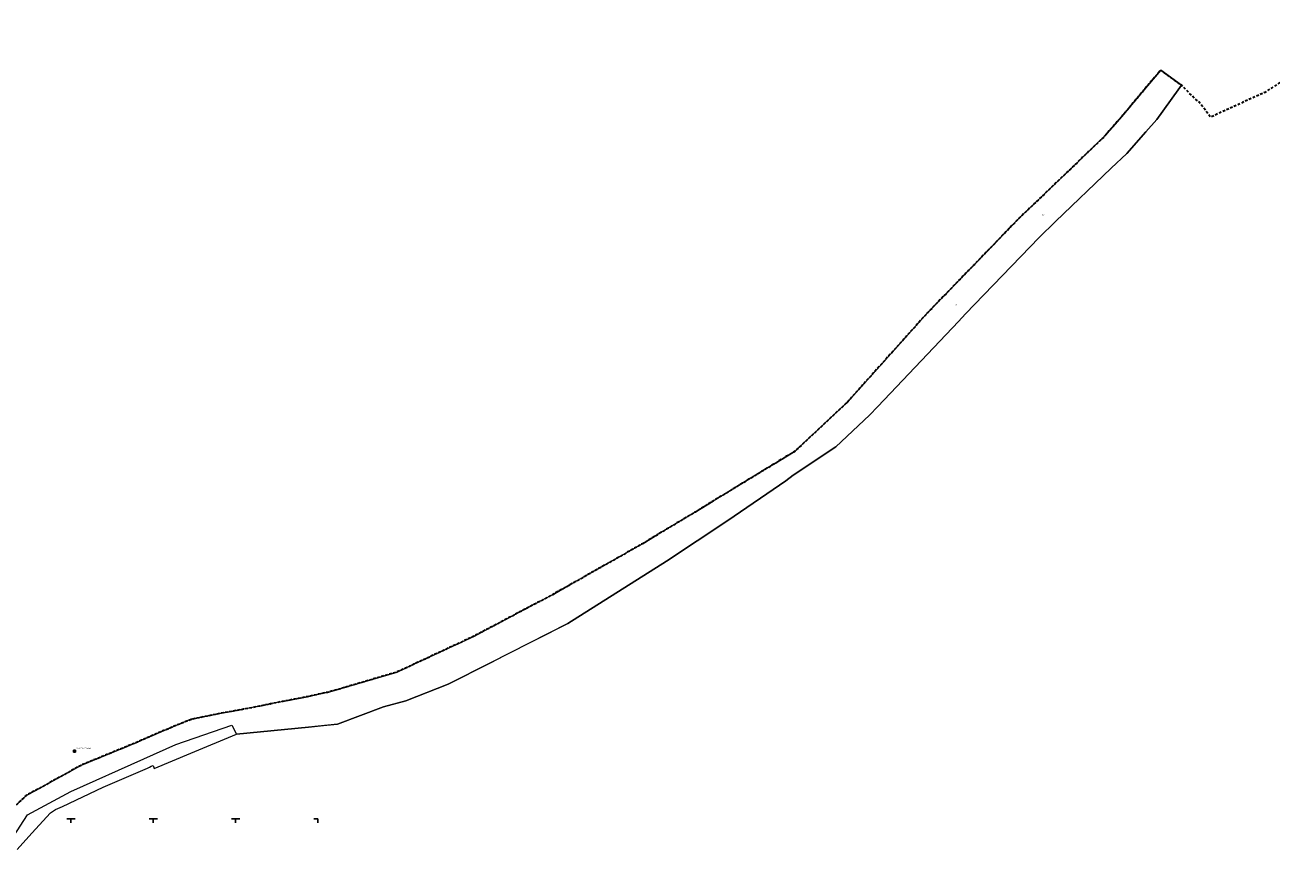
# Model space of a CAD drawing. Header units: metres. Extents: x 7423100 to 7431699, y 5527887 to 5533362.
# Tile 112 of 114: x 7428622 to 7429379, y 5529969 to 5530482. Entities that reach past the tile are written whole.
import ezdxf
from ezdxf.enums import TextEntityAlignment as Align

# ---------------------------------------------------------------- set-up
doc = ezdxf.new("R2010")
doc.units = ezdxf.units.M
doc.header["$MEASUREMENT"] = 0
doc.linetypes.add('1.5_1.0', pattern=[2.5, 1.5, -1])
doc.linetypes.add('219-500', pattern=[0])
doc.layers.get('0').update_dxf_attribs({"color": 2, "linetype": 'CONTINUOUS', "lineweight": 5})
for name, color, linetype in [('202-punkt graniczny', 7, 'CONTINUOUS'), ('203-punkt graniczny', 7, 'CONTINUOUS'), ('210-oznaczenie konturu użytku gruntowego', 7, 'CONTINUOUS'), ('211-numer działki ewidencyjnej', 7, 'CONTINUOUS'), ('216-obręb ewidencyjny', 7, 'CONTINUOUS'), ('218-kontur użytku gruntowego', 7, 'CONTINUOUS'), ('219-działka ewidencyjna', 7, 'CONTINUOUS'), ('Szczegółowa osnowa geodezyjna pozioma', 7, 'CONTINUOUS'), ('Szczegółowa osnowa geodezyjna pozioma-Atr103', 7, 'CONTINUOUS'), ('Wstawianie ramki sekcyjnej z opisem', 7, 'CONTINUOUS')]:
    doc.layers.add(name, color=color, linetype=linetype)
doc.styles.get("Standard").update_dxf_attribs({"font": 'Working1250.shx', "width": 0.75})

# ---------------------------------------------------------------- blocks, each defined once
blk = doc.blocks.new('203')
at = {"linetype": 'Continuous', "lineweight": 0}
h = blk.add_hatch(color=0, dxfattribs=at)
edge = h.paths.add_edge_path()
edge.add_arc((0, 0), 0.045, 0, 360)
blk = doc.blocks.new('202')
at = {"color": 0, "linetype": 'Continuous', "lineweight": 0}
blk.add_circle((0, 0), 0.25, dxfattribs=at)
blk = doc.blocks.new('OSSP')
at = {"color": 0}
for p, q in [((-0.626, 0.625), (-0.626, -0.625)), ((-0.626, 0.625), (-0.626, -0.625)), ((0.624, 0.625), (-0.626, 0.625)), ((0.624, 0.625), (-0.626, 0.625)), ((0.3, 0), (-0.3, 0)), ((0.3, 0), (-0.3, 0)), ((0, -0.3), (0, 0.3)), ((0, -0.3), (0, 0.3)), ((0.624, -0.625), (0.624, 0.625)), ((0.624, -0.625), (0.624, 0.625)), ((-0.626, -0.625), (0.624, -0.625)), ((-0.626, -0.625), (0.624, -0.625))]:
    blk.add_line(p, q, dxfattribs=at)
blk = doc.blocks.new('RAMKA500K')
at = {"color": 0}
for p, q in [((0, 247.5), (0, 250)), ((0, 250), (2.5, 250)), ((47.5, 250), (52.5, 250)), ((50, 247.5), (50, 250)), ((97.5, 250), (102.5, 250)), ((100, 247.5), (100, 250)), ((147.5, 250), (152.5, 250)), ((150, 247.5), (150, 250)), ((197.5, 250), (202.5, 250)), ((200, 247.5), (200, 250)), ((247.5, 250), (252.5, 250)), ((250, 247.5), (250, 250)), ((297.5, 250), (302.5, 250)), ((300, 247.5), (300, 250)), ((347.5, 250), (352.5, 250)), ((350, 247.5), (350, 250)), ((397.5, 250), (400, 250)), ((400, 247.5), (400, 250)), ((0, 197.5), (0, 202.5)), ((0, 200), (2.5, 200)), ((47.5, 200), (52.5, 200)), ((50, 197.5), (50, 202.5)), ((97.5, 200), (102.5, 200)), ((100, 197.5), (100, 202.5)), ((147.5, 200), (152.5, 200)), ((150, 197.5), (150, 202.5)), ((197.5, 200), (202.5, 200)), ((200, 197.5), (200, 202.5)), ((247.5, 200), (252.5, 200)), ((250, 197.5), (250, 202.5)), ((297.5, 200), (302.5, 200)), ((300, 197.5), (300, 202.5)), ((347.5, 200), (352.5, 200)), ((350, 197.5), (350, 202.5)), ((397.5, 200), (400, 200)), ((400, 197.5), (400, 202.5)), ((0, 147.5), (0, 152.5)), ((50, 147.5), (50, 152.5)), ((100, 147.5), (100, 152.5)), ((150, 147.5), (150, 152.5)), ((200, 147.5), (200, 152.5)), ((250, 147.5), (250, 152.5)), ((300, 147.5), (300, 152.5)), ((350, 147.5), (350, 152.5)), ((400, 147.5), (400, 152.5)), ((0, 150), (2.5, 150)), ((47.5, 150), (52.5, 150)), ((97.5, 150), (102.5, 150)), ((147.5, 150), (152.5, 150)), ((197.5, 150), (202.5, 150)), ((247.5, 150), (252.5, 150)), ((297.5, 150), (302.5, 150)), ((347.5, 150), (352.5, 150)), ((397.5, 150), (400, 150)), ((0, 97.5), (0, 102.5)), ((0, 100), (2.5, 100)), ((47.5, 100), (52.5, 100)), ((50, 97.5), (50, 102.5)), ((97.5, 100), (102.5, 100)), ((100, 97.5), (100, 102.5)), ((147.5, 100), (152.5, 100)), ((150, 97.5), (150, 102.5)), ((197.5, 100), (202.5, 100)), ((200, 97.5), (200, 102.5)), ((247.5, 100), (252.5, 100)), ((250, 97.5), (250, 102.5)), ((297.5, 100), (302.5, 100)), ((300, 97.5), (300, 102.5)), ((347.5, 100), (352.5, 100)), ((350, 97.5), (350, 102.5)), ((397.5, 100), (400, 100)), ((400, 97.5), (400, 102.5)), ((0, 47.5), (0, 52.5)), ((0, 50), (2.5, 50)), ((47.5, 50), (52.5, 50)), ((50, 47.5), (50, 52.5)), ((97.5, 50), (102.5, 50)), ((100, 47.5), (100, 52.5)), ((147.5, 50), (152.5, 50)), ((150, 47.5), (150, 52.5)), ((197.5, 50), (202.5, 50)), ((200, 47.5), (200, 52.5)), ((247.5, 50), (252.5, 50)), ((250, 47.5), (250, 52.5)), ((297.5, 50), (302.5, 50)), ((300, 47.5), (300, 52.5)), ((347.5, 50), (352.5, 50)), ((350, 47.5), (350, 52.5)), ((397.5, 50), (400, 50)), ((400, 47.5), (400, 52.5)), ((0, 0), (0, 2.5)), ((0, 0), (2.5, 0)), ((47.5, 0), (52.5, 0)), ((50, 0), (50, 2.5)), ((97.5, 0), (102.5, 0)), ((100, 0), (100, 2.5)), ((147.5, 0), (152.5, 0)), ((150, 0), (150, 2.5)), ((197.5, 0), (202.5, 0)), ((200, 0), (200, 2.5)), ((247.5, 0), (252.5, 0)), ((250, 0), (250, 2.5)), ((297.5, 0), (302.5, 0)), ((300, 0), (300, 2.5)), ((347.5, 0), (352.5, 0)), ((350, 0), (350, 2.5)), ((397.5, 0), (400, 0)), ((400, 0), (400, 2.5))]:
    blk.add_line(p, q, dxfattribs=at)

msp = doc.modelspace()

# ---------------------------------------------------------------- linework, layer by layer
at = {"layer": '216-obręb ewidencyjny', "color": 7, "linetype": '1.5_1.0', "lineweight": 35, "flags": 128}
msp.add_lwpolyline([(7428698.63, 5529226.02), (7428712.28, 5529227.63), (7428723.22, 5529228.92), (7428731.53, 5529229.89), (7428738.87, 5529230.77), (7428779.8, 5529236.92), (7428792.35, 5529229.96), (7428799.3, 5529237.09), (7428805.73, 5529243.68), (7428831.73, 5529252.41), (7428853.03, 5529267.75), (7428856.57, 5529266.64), (7428861.52, 5529263.67), (7428922.54, 5529297.36), (7428922.55, 5529296.86), (7428939.71, 5529300.87), (7428946.63, 5529302.49), (7428955.21, 5529305.74), (7428958.4, 5529305.27), (7428965.49, 5529304.22), (7428991.24, 5529308.29), (7429008.05, 5529312), (7429021.16, 5529315.13), (7429041.57, 5529319.99), (7429075.83, 5529325.57), (7429091.94, 5529328.21), (7429093.39, 5529328.25), (7429118.57, 5529328.08), (7429135.03, 5529327.97), (7429140.11, 5529327.99), (7429150.35, 5529336.09), (7429177.15, 5529357.27), (7429181.86, 5529359.99), (7429215.4, 5529379.31), (7429233.08, 5529389.85), (7429239.85, 5529393.89), (7429246, 5529397.5), (7429245.89, 5529393.79), (7429250.76, 5529393.92), (7429270.5, 5529394.38), (7429279.93, 5529396.94), (7429280.22, 5529401.63), (7429288.94, 5529402.29), (7429300.14, 5529403.16), (7429301.33, 5529403.26), (7429301.41, 5529407.78), (7429321.83, 5529411.11), (7429321.33, 5529409.67), (7429320.46, 5529407.19), (7429319.23, 5529403.69), (7429340.63, 5529403.2), (7429346.27, 5529410.24), (7429348.7, 5529413.29), (7429357.46, 5529424.24), (7429369.36, 5529431.54), (7429425.36, 5529427.06), (7429441.95, 5529415.43), (7429446.48, 5529412.25), (7429459.64, 5529396.06), (7429467.87, 5529385.93), (7429476.57, 5529375.23), (7429483.04, 5529376.1), (7429490.25, 5529377.07), (7429499.15, 5529378.27), (7429501.34, 5529369), (7429500.47, 5529364.46), (7429500.07, 5529359.04), (7429512.41, 5529350.96), (7429542.42, 5529342.66), (7429543.89, 5529342.24), (7429546.8, 5529341.41), (7429565.66, 5529336), (7429577.29, 5529339.73), (7429582.94, 5529341.54), (7429584.07, 5529341.9), (7429600.44, 5529344.44), (7429602.81, 5529344.81), (7429615.55, 5529346.78), (7429619.75, 5529342.76), (7429634.74, 5529343.78), (7429643.05, 5529344.35), (7429647.65, 5529332.16), (7429652.82, 5529318.49), (7429651.87, 5529316.59), (7429650.11, 5529313.06), (7429647.71, 5529308.22), (7429681.04, 5529295.6), (7429695.33, 5529298.59), (7429703.94, 5529300.4), (7429712.14, 5529302.11), (7429740.07, 5529307.97), (7429747.43, 5529308.04), (7429760.84, 5529308.17), (7429766.75, 5529306.03), (7429794.33, 5529296.97), (7429811.1, 5529291.05), (7429816.99, 5529290.04), (7429818.05, 5529289.85), (7429856.28, 5529283.28), (7429891.51, 5529291.96), (7429919.87, 5529291.89), (7429925.18, 5529291.51), (7429932.69, 5529290.97), (7429935.35, 5529286.99), (7429939.2, 5529281.25), (7429951.64, 5529261.57), (7429951.82, 5529266.44), (7429968.14, 5529266.92), (7429981.12, 5529274.24), (7429983.99, 5529282.17), (7429989.53, 5529284.93), (7430013.34, 5529297.91), (7430019.69, 5529296.67), (7430025.18, 5529295.59), (7430042.36, 5529301.29), (7430127.7, 5529279.62), (7430165.23, 5529260.07), (7430175.19, 5529251.79), (7430218.36, 5529201.02), (7430219.98, 5529172.87), (7430228.69, 5529165.24), (7430240.37, 5529162.47), (7430271.1, 5529137.71), (7430303.1, 5529069.27), (7430323.93, 5529014.79), (7430328.06, 5528983.24), (7430345.76, 5528933.73), (7430393.61, 5528889.13), (7430411.48, 5528869.05), (7430457.23, 5528845.81), (7430508.65, 5528818.85), (7430513.51, 5528828.36), (7430508.7, 5528875.96), (7430511.07, 5528884.54), (7430515.88, 5528890.41), (7430527.81, 5528913.81), (7430538.43, 5528953.97), (7430548.81, 5528974.46), (7430559.37, 5528980.68), (7430565.52, 5528981.31), (7430572.78, 5528987.18), (7430577.34, 5528988.04), (7430582.19, 5528994.37), (7430588.54, 5529000.12), (7430589.39, 5529006.85), (7430599.58, 5529008.66), (7430608.5, 5529021.57), (7430617.03, 5529024.51), (7430623.12, 5529030.52), (7430623.35, 5529033.32), (7430623.46, 5529034.41), (7430635.12, 5529030.13), (7430642.89, 5529027.03), (7430652.22, 5529030.54), (7430653.09, 5529032.84), (7430654.29, 5529035.98), (7430663.07, 5529044.08), (7430669.73, 5529039.75), (7430671.98, 5529040.07), (7430677.09, 5529042), (7430678.34, 5529041.88), (7430680.39, 5529041.51), (7430685.72, 5529041.15), (7430692.59, 5529038.17), (7430695.82, 5529048.96), (7430702.59, 5529054.84), (7430712.49, 5529068.38), (7430728.81, 5529081.02), (7430745.96, 5529086.11), (7430772.36, 5529094.83), (7430777.8, 5529096.62), (7430813.94, 5529121.56), (7430815.05, 5529122.32), (7430816.04, 5529123.28), (7430834.14, 5529140.81), (7430851.57, 5529157.69), (7430874.11, 5529178.78), (7430875.41, 5529175.93), (7430888.42, 5529181.56), (7430896.26, 5529185.67), (7430922.51, 5529198.39), (7430961.46, 5529214.8), (7430965.71, 5529217.51), (7430970.24, 5529220.39), (7430985.32, 5529230.02), (7430999.56, 5529239.1), (7431005.44, 5529242.86), (7431024.63, 5529255.1), (7431012.46, 5529273.05), (7431004.95, 5529284.16), (7431001.47, 5529289.46), (7430991.71, 5529303.5), (7430973.38, 5529330.43), (7430972.14, 5529332.51), (7430964.07, 5529345.58), (7430951.9, 5529365.04), (7430943.57, 5529377.79), (7430941.51, 5529380.94), (7430960.32, 5529385.09), (7430998.71, 5529404.18), (7430999.25, 5529404.45), (7431020.4, 5529414.96), (7431023.29, 5529416.4), (7431048.14, 5529435.97), (7431063.59, 5529444.21), (7431078.12, 5529464.3), (7431079.45, 5529466.13), (7431086.33, 5529468.43), (7431091.98, 5529475.17), (7431094.2, 5529478.43), (7431105.98, 5529478.66), (7431119.53, 5529484.82), (7431126.9, 5529491.83), (7431137.17, 5529501.61), (7431144.57, 5529500.69), (7431149.7, 5529504.45), (7431156.19, 5529509.2), (7431167.07, 5529529.35), (7431169.35, 5529533.58), (7431180.27, 5529533.96), (7431185.68, 5529530.78), (7431190.35, 5529531.91), (7431196.39, 5529533.38), (7431197.06, 5529541.35), (7431202.31, 5529542.68), (7431207.4, 5529543.97), (7431214.58, 5529537.5), (7431223.24, 5529541.97), (7431233.17, 5529545.6), (7431236.94, 5529548.69), (7431245.22, 5529555.47), (7431255.14, 5529559.62), (7431262.73, 5529561.87), (7431285.37, 5529568), (7431298.71, 5529571.62), (7431330.95, 5529576.47), (7431345.74, 5529579.29), (7431356.67, 5529579.68), (7431365.9, 5529580.01), (7431378.62, 5529589.51), (7431382.33, 5529592.28), (7431395.83, 5529589.04), (7431404.15, 5529587.76), (7431410.01, 5529594.87), (7431413.09, 5529598.59), (7431424.3, 5529602.76), (7431443.22, 5529609.8), (7431449.12, 5529614.66), (7431454.74, 5529619.29), (7431470.49, 5529624.25), (7431475.43, 5529619.79), (7431483.1, 5529621.68), (7431493.98, 5529631.56), (7431495.6, 5529632.52), (7431503.1, 5529636.96), (7431510.05, 5529645.19), (7431513.01, 5529648.68), (7431519.08, 5529659.18), (7431529.5, 5529665.34), (7431531.2, 5529666.11), (7431542.63, 5529671.24), (7431549.4, 5529664.73), (7431545.03, 5529657.23), (7431552.17, 5529655.47), (7431555.2, 5529660.07), (7431564.23, 5529673.76), (7431570.17, 5529677.39), (7431578.63, 5529678.84), (7431583.31, 5529673.75), (7431593.81, 5529676.41), (7431604.35, 5529684.72), (7431610.06, 5529686.34), (7431614.95, 5529687.73), (7431637.21, 5529676.86), (7431640.61, 5529676.86), (7431650.46, 5529679.93), (7431669.97, 5529673.75), (7431685.51, 5529681.42), (7431699.34, 5529702.09), (7431697.23, 5529702.3), (7431693.44, 5529702.68), (7431682.29, 5529696.07), (7431672.24, 5529697.65), (7431660.49, 5529710.49), (7431649.43, 5529706.73), (7431640.48, 5529716.52), (7431637.01, 5529719.31), (7431632.52, 5529714.71), (7431625.17, 5529713.95), (7431621.62, 5529707.59), (7431619.62, 5529708.29), (7431620.32, 5529712.19), (7431619.17, 5529712.89), (7431614.63, 5529713.79), (7431609.11, 5529714.88), (7431605.52, 5529712.78), (7431600.41, 5529714.67), (7431578.18, 5529711.71), (7431576.65, 5529714.72), (7431573.65, 5529715.36), (7431568.21, 5529710.24), (7431561.87, 5529711.97), (7431555.32, 5529715.82), (7431548.83, 5529726.97), (7431537.23, 5529736.26), (7431535.33, 5529736.97), (7431525.22, 5529736.77), (7431522.85, 5529735.65), (7431522.31, 5529735.4), (7431516.14, 5529732.48), (7431514.92, 5529742.37), (7431504.51, 5529745.33), (7431496.79, 5529751.03), (7431481.13, 5529743.21), (7431469.01, 5529753.83), (7431457.61, 5529752.67), (7431441.31, 5529757.82), (7431428.7, 5529775.85), (7431423.27, 5529783.58), (7431416.58, 5529802.27), (7431412.35, 5529797.61), (7431410.91, 5529798.31), (7431386.32, 5529814.55), (7431378.11, 5529819.98), (7431383.18, 5529836.47), (7431379.27, 5529840.25), (7431374.49, 5529844.88), (7431366.91, 5529849.46), (7431365.47, 5529855.15), (7431357.92, 5529859.99), (7431357.34, 5529860.36), (7431356.11, 5529861.13), (7431342.83, 5529869.7), (7431326.48, 5529880.77), (7431324.26, 5529881.74), (7431311.27, 5529887.39), (7431310.49, 5529888.72), (7431298.8, 5529908.5), (7431287.25, 5529920.82), (7431280.23, 5529931.15), (7431276.67, 5529938.38), (7431272.52, 5529943.93), (7431271.54, 5529945.26), (7431267.04, 5529949.02), (7431263.81, 5529951.73), (7431254.32, 5529968.75), (7431247.38, 5529970.17), (7431244.76, 5529975.25), (7431242.58, 5529977.64), (7431241.71, 5529978.59), (7431235.23, 5529977.9), (7431230.68, 5529975.32), (7431225.87, 5529980.53), (7431223.29, 5529988.99), (7431222.42, 5529991.88), (7431222.35, 5529992.11), (7431221.49, 5529994.89), (7431216.92, 5530001.89), (7431215.36, 5530002.5), (7431214.91, 5530002.67), (7431211.5, 5530003.99), (7431210.16, 5530014.42), (7431205.36, 5530018.12), (7431202.43, 5530026.69), (7431191.99, 5530029.86), (7431191.3, 5530030.07), (7431190.44, 5530030.74), (7431179.54, 5530039.29), (7431179.54, 5530044.32), (7431175.19, 5530048.08), (7431169.43, 5530049.97), (7431168.1, 5530055.02), (7431162.53, 5530062.6), (7431154.9, 5530065.86), (7431163.04, 5530082.95), (7431172.77, 5530091.95), (7431172.29, 5530107.05), (7431173.91, 5530115.41), (7431176.52, 5530127.25), (7431181.71, 5530135.87), (7431181.75, 5530136.44), (7431180.72, 5530150.43), (7431189.63, 5530172.27), (7431193.82, 5530180.01), (7431194.7, 5530181.6), (7431197.89, 5530186.77), (7431206.52, 5530199.03), (7431211.61, 5530231.36), (7431212.03, 5530233.95), (7431214.01, 5530259.4), (7431221.54, 5530292.19), (7431221.96, 5530293.97), (7431224.26, 5530318.51), (7431225, 5530340.82), (7431226.81, 5530355.81), (7431226.97, 5530357.13), (7431226.66, 5530375.18), (7431225.12, 5530388.91), (7431223.84, 5530393.12), (7431224.04, 5530400.57), (7431221.41, 5530455.43), (7431221.58, 5530475.68), (7431221.09, 5530504.02), (7431221.25, 5530551.25), (7431207.35, 5530549.61), (7431194.92, 5530549.19), (7431180.7, 5530545.6), (7431153.61, 5530537.74), (7431141.63, 5530534.28), (7431140.72, 5530534.02), (7431127.46, 5530531.13), (7431117.27, 5530528.9), (7431115.57, 5530528.66), (7431095.91, 5530525.9), (7431090.24, 5530525.11), (7431073.69, 5530520.11), (7431056.05, 5530514.49), (7431037.42, 5530504.35), (7431035.41, 5530503.26), (7430999.16, 5530494.58), (7430979.3, 5530487.83), (7430971.84, 5530483.9), (7430966.64, 5530481.15), (7430960.02, 5530458.83), (7430951.66, 5530447.99), (7430943.55, 5530443.27), (7430926.11, 5530440.67), (7430918.02, 5530439.46), (7430898.13, 5530436.5), (7430892.03, 5530438.61), (7430889.08, 5530439.64), (7430864.99, 5530453.09), (7430854.93, 5530457.47), (7430854.59, 5530457.62), (7430854.42, 5530457.69), (7430852.19, 5530458.68), (7430839.03, 5530454.92), (7430830.29, 5530452.01), (7430820.89, 5530448.87), (7430809.72, 5530445.11), (7430789.08, 5530438.13), (7430779.11, 5530457.79), (7430782.92, 5530477.03), (7430790.31, 5530490.71), (7430792.14, 5530499.59), (7430795.11, 5530505.16), (7430793.63, 5530525.82), (7430793.02, 5530545.02), (7430792.7, 5530555.42), (7430777.7, 5530550.82), (7430744.3, 5530543.74), (7430718.62, 5530537.74), (7430716.98, 5530537.36), (7430708.34, 5530535.34), (7430675.16, 5530527.42), (7430659.25, 5530524.97), (7430658.38, 5530531.08), (7430657.42, 5530535.96), (7430657.13, 5530537.94), (7430649.42, 5530554.75), (7430642.23, 5530565.25), (7430634.9, 5530575.16), (7430625.52, 5530589.84), (7430604.77, 5530620.38), (7430590.11, 5530637.64), (7430569.92, 5530664.77), (7430567.28, 5530668.31), (7430564.52, 5530672.02), (7430554.95, 5530684.89), (7430540.83, 5530705.69), (7430537.18, 5530713.79), (7430533.77, 5530728.33), (7430529.75, 5530758.66), (7430529.29, 5530762.23), (7430527.95, 5530771.08), (7430521.57, 5530813.5), (7430519.54, 5530830.13), (7430518.17, 5530834.83), (7430517.02, 5530838.73), (7430513.55, 5530850.58), (7430501.15, 5530862.16), (7430477.63, 5530885.81), (7430454.89, 5530904.1), (7430448.28, 5530909.04), (7430418.32, 5530928.65), (7430413.74, 5530936.45), (7430409.4, 5530943.92), (7430406.98, 5530947.82), (7430406.03, 5530949.48), (7430404.49, 5530951.51), (7430403.39, 5530953.14), (7430402.61, 5530955.27), (7430405.13, 5530988.3), (7430407.9, 5531011.33), (7430411.85, 5531046.93), (7430412.97, 5531057.57), (7430415.4, 5531080.66), (7430415.64, 5531082.68), (7430420.18, 5531118.67), (7430421.07, 5531129.09), (7430422.77, 5531148.85), (7430424.09, 5531164.26), (7430429.37, 5531225.64), (7430429.37, 5531225.94), (7430429.46, 5531226.99), (7430429.23, 5531247.54), (7430429.02, 5531252.88), (7430426.53, 5531271.25), (7430422.38, 5531290.55), (7430421.57, 5531302.57), (7430418.58, 5531328.69), (7430418.54, 5531328.99), (7430417.49, 5531338.94), (7430416.11, 5531348.57), (7430413.41, 5531368.44), (7430409.02, 5531400.78), (7430408.29, 5531406.63), (7430405.4, 5531431.79), (7430404.08, 5531441.38), (7430400.44, 5531468.15), (7430398.4, 5531483.17), (7430398.25, 5531484.42), (7430397.7, 5531488.81), (7430395.66, 5531499.28), (7430395.19, 5531508.79), (7430392.04, 5531522.47), (7430384.44, 5531555.44), (7430354.95, 5531549.86), (7430327.82, 5531544.72), (7430322.94, 5531503.71), (7430319.76, 5531477.34), (7430319.53, 5531472.14), (7430303.95, 5531444.65), (7430301.55, 5531426.75), (7430300.61, 5531419.76), (7430297.36, 5531386.13), (7430297.09, 5531383.31), (7430294.99, 5531358.94), (7430307.04, 5531342.33), (7430314.25, 5531327.51), (7430316.08, 5531324.28), (7430311.84, 5531316.97), (7430311.75, 5531314.24), (7430312.01, 5531304.12), (7430311.76, 5531278.52), (7430311.81, 5531269.23), (7430311.82, 5531265.94), (7430315.44, 5531248.71), (7430310.21, 5531227.96), (7430306.37, 5531212.75), (7430290.33, 5531189.37), (7430287.8, 5531185.58), (7430278.77, 5531172.07), (7430264.03, 5531158.66), (7430246.69, 5531143.87), (7430237.41, 5531137.21), (7430220.18, 5531119.99), (7430209.87, 5531111.86), (7430205.9, 5531108.72), (7430188, 5531096.21), (7430182.83, 5531092.59), (7430176.93, 5531083.6), (7430158.12, 5531077.63), (7430154.98, 5531076.66), (7430149.41, 5531074.94), (7430115.51, 5531069.58), (7430110.78, 5531069.35), (7430108.74, 5531069.24), (7430098.36, 5531065.73), (7430092.35, 5531067.02), (7430078.77, 5531062.38), (7430072.63, 5531050.97), (7430063.72, 5531048.21), (7430060.08, 5531049.72), (7430053.09, 5531052.64), (7430040.76, 5531047.32), (7430036.85, 5531040.96), (7430010.05, 5531033.63), (7430008.73, 5531032.5), (7429993.68, 5531019.39), (7429978.98, 5531014.14), (7429971.24, 5531014.27), (7429962.79, 5531014.41), (7429961.25, 5531015.04), (7429941.58, 5531023), (7429941.42, 5531028.29), (7429937.05, 5531031.8), (7429915.56, 5531034.47), (7429911.57, 5531034.96), (7429905.65, 5531040.11), (7429899.67, 5531041.09), (7429894.77, 5531038.02), (7429892.1, 5531036.34), (7429860.94, 5531026.93), (7429854.84, 5531020.75), (7429852.38, 5531018.26), (7429839.23, 5531004.91), (7429837.48, 5531004.06), (7429830.71, 5531000.85), (7429819.84, 5530995.63), (7429824.72, 5530988.49), (7429823.12, 5530983.64), (7429815.67, 5530981.05), (7429815.06, 5530972.18), (7429808.39, 5530969.41), (7429806.89, 5530967.68), (7429802.63, 5530967.9), (7429801.87, 5530951.96), (7429796.69, 5530951.68), (7429796.51, 5530948.86), (7429796.39, 5530946.9), (7429793.77, 5530945.12), (7429789.84, 5530945.82), (7429786.42, 5530947.85), (7429783.01, 5530945.1), (7429778.02, 5530946.11), (7429772.02, 5530945.92), (7429766.58, 5530941.89), (7429764.99, 5530936.12), (7429765.51, 5530933.09), (7429759.69, 5530929.88), (7429759.31, 5530925.43), (7429754.4, 5530926.37), (7429751.55, 5530926.49), (7429745.23, 5530926.75), (7429743.79, 5530929.52), (7429738.42, 5530927.94), (7429736.4, 5530923.51), (7429732.16, 5530923.65), (7429728.69, 5530922.65), (7429725.1, 5530924.71), (7429722.7, 5530923.81), (7429720.54, 5530919.72), (7429716.51, 5530916.98), (7429711.17, 5530913.26), (7429707.88, 5530911.85), (7429704.22, 5530911.22), (7429702.7, 5530906.93), (7429696.39, 5530906.34), (7429694.77, 5530905.36), (7429692.65, 5530904.06), (7429690.97, 5530898.25), (7429687.97, 5530890.3), (7429682.61, 5530891.19), (7429680.77, 5530886.35), (7429675.77, 5530880.54), (7429672.21, 5530874.38), (7429667.44, 5530875.87), (7429663.67, 5530871.27), (7429659.44, 5530865.96), (7429653.63, 5530865.16), (7429651.12, 5530868.62), (7429648.07, 5530865.73), (7429632.36, 5530861.61), (7429627.86, 5530861.62), (7429620.49, 5530861.62), (7429604.16, 5530858.74), (7429600.48, 5530852.15), (7429595.29, 5530842.91), (7429591.14, 5530834.49), (7429585.03, 5530831.81), (7429585.04, 5530829.19), (7429585.65, 5530827.59), (7429587.64, 5530822.39), (7429588.26, 5530816), (7429588.49, 5530813.75), (7429592.21, 5530813.79), (7429593.57, 5530812.39), (7429598.98, 5530805.2), (7429599, 5530801.36), (7429600.43, 5530794.73), (7429595.41, 5530794.59), (7429594.59, 5530792.14), (7429591.05, 5530790.03), (7429592.15, 5530785.8), (7429590.87, 5530783.75), (7429584.31, 5530773.12), (7429585.41, 5530769.72), (7429582.49, 5530769), (7429583.86, 5530763.48), (7429588.29, 5530757.16), (7429586.18, 5530752.8), (7429586.9, 5530751.73), (7429585.61, 5530750.34), (7429580.76, 5530751.44), (7429568.84, 5530739.08), (7429566.6, 5530735.58), (7429570.3, 5530731.54), (7429574.9, 5530731.3), (7429578.7, 5530735.35), (7429586.19, 5530731.29), (7429589.85, 5530729.68), (7429592.94, 5530726.52), (7429592.75, 5530722.91), (7429571.31, 5530718.06), (7429572.31, 5530711.78), (7429573.29, 5530705.51), (7429576.09, 5530702.9), (7429574.07, 5530700.7), (7429558.21, 5530697.9), (7429559.51, 5530697.57), (7429564.8, 5530695.63), (7429566.56, 5530690.2), (7429564.29, 5530685.17), (7429566.49, 5530683.12), (7429571.85, 5530676.76), (7429568.95, 5530671.06), (7429564.57, 5530666.38), (7429569.47, 5530664.64), (7429571.78, 5530660.33), (7429566.02, 5530654.63), (7429564.04, 5530648.51), (7429562.1, 5530638.57), (7429559.8, 5530638.02), (7429562.74, 5530632.07), (7429559.74, 5530628.62), (7429556.75, 5530628.62), (7429552.72, 5530628.15), (7429548.99, 5530627.92), (7429553.05, 5530622.5), (7429542.59, 5530616.98), (7429546.45, 5530611.97), (7429551.88, 5530607.8), (7429544.66, 5530601.61), (7429539.46, 5530602.29), (7429535.9, 5530598.81), (7429530.64, 5530597.98), (7429525.66, 5530605.1), (7429516.36, 5530604.51), (7429506.21, 5530589.1), (7429509.04, 5530585.53), (7429517.36, 5530576.56), (7429512.12, 5530560.13), (7429507.89, 5530558.98), (7429503.75, 5530554.25), (7429502.57, 5530552.92), (7429499.65, 5530551.82), (7429500.53, 5530545.63), (7429495.15, 5530536.19), (7429496.56, 5530531.51), (7429494.44, 5530530.21), (7429485.17, 5530524.69), (7429472.57, 5530527.09), (7429464.42, 5530528.64), (7429459.38, 5530516.86), (7429466.39, 5530498.11), (7429454.36, 5530491.27), (7429432.56, 5530478.82), (7429430.07, 5530477.2), (7429428.34, 5530476.08), (7429422.7, 5530472.41), (7429392.98, 5530453.04), (7429390.66, 5530451.54), (7429374.81, 5530441.2), (7429361.34, 5530435.04), (7429341.84, 5530426.11), (7429337.46, 5530432.09), (7429334.89, 5530435.23), (7429332.29, 5530437.4), (7429324.21, 5530445.48), (7429311.59, 5530454.74), (7429300.15, 5530441.03), (7429287.99, 5530426.61), (7429277.51, 5530414.52), (7429256.73, 5530394.58), (7429227.06, 5530366.1), (7429225.55, 5530364.66), (7429224.92, 5530364), (7429198.45, 5530336.67), (7429194.96, 5530333.06), (7429169.94, 5530307.23), (7429121.39, 5530253.08), (7429119.91, 5530251.69), (7429094.9, 5530228.25), (7429089.65, 5530223.33), (7429088.7, 5530222.74), (7429076.65, 5530215.39), (7429039.8, 5530192.95), (7429028.9, 5530186.31), (7429006, 5530172.48), (7428997.06, 5530167.08), (7428978.19, 5530156.38), (7428952.45, 5530141.81), (7428942.33, 5530136.09), (7428926, 5530127.45), (7428899.4, 5530113.37), (7428894.92, 5530111), (7428855.57, 5530092.59), (7428848, 5530089.1), (7428817.55, 5530080.14), (7428805.67, 5530076.71), (7428804.02, 5530076.45), (7428793.34, 5530074.1), (7428778.68, 5530071.29), (7428771.2, 5530069.73), (7428764.43, 5530068.31), (7428754.71, 5530066.47), (7428748.5, 5530065.39), (7428742.41, 5530064.34), (7428723.25, 5530060.39), (7428711.82, 5530055.86), (7428692.91, 5530047.68), (7428689.42, 5530046.17), (7428656.48, 5530032.64), (7428625.9, 5530015.81), (7428622.79, 5530014.1), (7428617.09, 5530008.67), (7428613.06, 5530004.43), (7428603.39, 5530001.83), (7428592.76, 5529999.32), (7428573.62, 5529991.71), (7428571.75, 5529990.89), (7428554.19, 5529983.33), (7428538.96, 5529976.84), (7428530.92, 5529973.27), (7428529.6, 5529973.27), (7428511.03, 5529964.41), (7428489.28, 5529955.13), (7428488.16, 5529954.66), (7428463.53, 5529944.57), (7428460.04, 5529943.23), (7428448.5, 5529938.76), (7428431.13, 5529930.59), (7428427.46, 5529928.86), (7428411.61, 5529922.42), (7428395.25, 5529912.96), (7428381.19, 5529904.71), (7428370.49, 5529898.26), (7428354.34, 5529890.79), (7428348.41, 5529888.06), (7428345.63, 5529886.77), (7428342.48, 5529885.31), (7428338.88, 5529883.63), (7428334.9, 5529882.26), (7428326.58, 5529879.36), (7428308.44, 5529873.05), (7428304.42, 5529871.92), (7428282.76, 5529865.86), (7428264.69, 5529860.79), (7428255.21, 5529859.3), (7428218.35, 5529857.22), (7428195.55, 5529860.05), (7428185.65, 5529861.28), (7428167.94, 5529863.52), (7428167.04, 5529863.63), (7428166.71, 5529863.69), (7428144.71, 5529867.9), (7428144.36, 5529867.97), (7428110.4, 5529874.14), (7428094.54, 5529877.02), (7428080.34, 5529881.29), (7428039.7, 5529893.41), (7428027.59, 5529897.35), (7427990.35, 5529909.49), (7427983.75, 5529911.62), (7427966.65, 5529916.84), (7427959.66, 5529918.97), (7427952.14, 5529921.17), (7427918.95, 5529930.95), (7427915.42, 5529931.98), (7427885.43, 5529939.11), (7427871.37, 5529942.88), (7427847.78, 5529948.1), (7427842.43, 5529949.56), (7427814.77, 5529957.12), (7427795.47, 5529962.78), (7427772.73, 5529969.44), (7427746.31, 5529974.07), (7427718.67, 5529978.75), (7427712.3, 5529979.85), (7427700.15, 5529981.84), (7427663.75, 5529987.55), (7427646.69, 5529990.02), (7427621.99, 5529993.2), (7427615.43, 5529990.46), (7427614.48, 5529989.55), (7427610.84, 5529986.05), (7427608.93, 5529983.88), (7427600.85, 5529971.79), (7427598.13, 5529967.73), (7427594.22, 5529962.01), (7427587.92, 5529952.71), (7427578.99, 5529942.78), (7427560.42, 5529927.99), (7427547.03, 5529916.47), (7427540.5, 5529909.65), (7427535.11, 5529902.79), (7427530.78, 5529897.31), (7427522.68, 5529886.79), (7427517.46, 5529880.05), (7427506.64, 5529867.01), (7427497.57, 5529853.79), (7427493.18, 5529848.85), (7427466.7, 5529831.09), (7427432.51, 5529809.7), (7427421.36, 5529802.73), (7427407.84, 5529794.27), (7427404.8, 5529792.85), (7427375.05, 5529777.45), (7427344.35, 5529761.6), (7427342.84, 5529760.82), (7427339.94, 5529759.48), (7427325.49, 5529752.77), (7427304.62, 5529743.22), (7427289.14, 5529735.07), (7427273.67, 5529727.31), (7427272.32, 5529726.64), (7427269.55, 5529725.25), (7427255.86, 5529720.48), (7427223.23, 5529709.84), (7427221.11, 5529708.36), (7427206.87, 5529702.83), (7427207.09, 5529698.28), (7427192.9, 5529685.7), (7427191.82, 5529683.29), (7427193.23, 5529680.92), (7427203.7, 5529674.1), (7427205.15, 5529670.18), (7427216.16, 5529658.03), (7427234.85, 5529639.43), (7427239.14, 5529635.73), (7427255.99, 5529621.23), (7427265.15, 5529613.03), (7427267.09, 5529606.86), (7427267.21, 5529606.49), (7427281.51, 5529594.5), (7427287.9, 5529589.13), (7427295.1, 5529582.16), (7427300.76, 5529579.77), (7427308.01, 5529576.71), (7427307.12, 5529575.21), (7427307.65, 5529564.53), (7427311.25, 5529559.77), (7427317.45, 5529559.07), (7427322.81, 5529557.08), (7427332.26, 5529550.07), (7427336.52, 5529546.91), (7427339.14, 5529543.92), (7427347.42, 5529545.23), (7427353.18, 5529548.98), (7427370.45, 5529546.35), (7427373.13, 5529544.48), (7427382.66, 5529537.84), (7427387.79, 5529540.64), (7427393.61, 5529545.82), (7427399.08, 5529548.35), (7427402.29, 5529547.23), (7427405.44, 5529538.83), (7427409.74, 5529536.75), (7427416.38, 5529539.32), (7427421.64, 5529536.91), (7427422.34, 5529536.59), (7427422, 5529527.22), (7427424.13, 5529523.03), (7427431.65, 5529523.01), (7427433.88, 5529525.03), (7427439.21, 5529520.91), (7427449.74, 5529525.5), (7427457.76, 5529529.33), (7427460.46, 5529526.76), (7427464.26, 5529523.12), (7427465.63, 5529518.55), (7427469.83, 5529514.76), (7427471.91, 5529512.86), (7427475.34, 5529509.74), (7427479.52, 5529502.33), (7427480.47, 5529500.63), (7427489.55, 5529495.63), (7427492.96, 5529495.34), (7427496.72, 5529495.04), (7427503.76, 5529481), (7427512.19, 5529477.41), (7427517.42, 5529475.18), (7427525.41, 5529467.72), (7427536.05, 5529462.78), (7427544.8, 5529458.72), (7427554.78, 5529450.52), (7427554.14, 5529444.53), (7427561.24, 5529441.79), (7427562.15, 5529440.35), (7427566.58, 5529433.32), (7427573.68, 5529429.71), (7427577.22, 5529426.85), (7427580.52, 5529427.35), (7427584.76, 5529427.82), (7427600.7, 5529427.39), (7427608.68, 5529421.55), (7427621.23, 5529402.28), (7427625.64, 5529391.4), (7427627.08, 5529387.77), (7427632.94, 5529380.19), (7427637.65, 5529374.01), (7427647.3, 5529370.18), (7427652.9, 5529363.46), (7427670.82, 5529354.77), (7427673.59, 5529355.04), (7427688.05, 5529356.45), (7427735.47, 5529343), (7427765.16, 5529335.38), (7427790.91, 5529328.49), (7427807.55, 5529324.04), (7427811.73, 5529323.01), (7427813.33, 5529322.62), (7427867.87, 5529309.2), (7427886.09, 5529303.44), (7427892.63, 5529301.47), (7427897.86, 5529299.89), (7427914.31, 5529297.72), (7427917.55, 5529297.3), (7427924.35, 5529296.4), (7427941.96, 5529291.7), (7427947.95, 5529290.1), (7427964.07, 5529285.72), (7427969.63, 5529284.34), (7427982.42, 5529281.08), (7427993.8, 5529277.1), (7428027.15, 5529269.72), (7428029.21, 5529269.27), (7428036.43, 5529267.66), (7428061.23, 5529262.14), (7428068.28, 5529260.56), (7428088.7, 5529255.69), (7428089.54, 5529255.49), (7428110.95, 5529248.11), (7428141.55, 5529233.29), (7428143.35, 5529232.42), (7428161.04, 5529226), (7428179.65, 5529219.24), (7428185.87, 5529218.22), (7428197.87, 5529216.24), (7428226.61, 5529215.24), (7428237.94, 5529214.84), (7428264.28, 5529214.14), (7428282.6, 5529211.54), (7428299.64, 5529209.36), (7428316.57, 5529207.98), (7428335.51, 5529206.44), (7428340, 5529205.8), (7428356.82, 5529203.52), (7428360.32, 5529203), (7428377.26, 5529200.45), (7428407.8, 5529197.92), (7428408.22, 5529197.88), (7428426.76, 5529196.8), (7428451.78, 5529196.8), (7428453.81, 5529196.8), (7428455.87, 5529196.8), (7428459.74, 5529196.76), (7428478.39, 5529197.72), (7428510.45, 5529199.37), (7428521.47, 5529197.88), (7428529.38, 5529195.8), (7428546.79, 5529202.52), (7428567.7, 5529207.31), (7428581.9, 5529208.5), (7428584.01, 5529208.75), (7428587.44, 5529209.14), (7428602.33, 5529210.84), (7428611.81, 5529211.93), (7428614.67, 5529214.69), (7428617.16, 5529213.72), (7428640.9, 5529204.19), (7428651.22, 5529200.44), (7428654.5, 5529204.09), (7428665.85, 5529204.74), (7428678.15, 5529213.86), (7428694.63, 5529224.31), (7428694.55, 5529225.54)], close=True, dxfattribs=at)
at = {"layer": '218-kontur użytku gruntowego', "color": 3, "linetype": 'Continuous', "lineweight": 18, "flags": 128}
for points in [[(7429311.59, 5530454.74), (7429300.15, 5530441.03)], [(7429324.21, 5530445.48), (7429311.59, 5530454.74)], [(7429322.18, 5530442.68), (7429324.21, 5530445.48)], [(7429300.15, 5530441.03), (7429287.99, 5530426.61)], [(7429309.23, 5530424.77), (7429322.18, 5530442.68)], [(7429287.99, 5530426.61), (7429277.51, 5530414.52)], [(7429302.64, 5530417.28), (7429309.23, 5530424.77)], [(7429277.51, 5530414.52), (7429256.73, 5530394.58)], [(7429291.07, 5530404.15), (7429302.64, 5530417.28)], [(7429281.6, 5530395.11), (7429291.07, 5530404.15)], [(7429256.73, 5530394.58), (7429227.06, 5530366.1)], [(7429247.78, 5530362.82), (7429281.6, 5530395.11)], [(7429221.9, 5530360.88), (7429198.45, 5530336.67)], [(7429224.92, 5530364), (7429221.9, 5530360.88)], [(7429225.55, 5530364.66), (7429224.92, 5530364)], [(7429227.06, 5530366.1), (7429225.55, 5530364.66)], [(7429237.83, 5530353.04), (7429247.78, 5530362.82)], [(7429193.14, 5530306.58), (7429237.83, 5530353.04)], [(7429194.96, 5530333.06), (7429190.83, 5530328.8)], [(7429198.45, 5530336.67), (7429194.96, 5530333.06)], [(7429190.83, 5530328.8), (7429179.22, 5530316.81)], [(7429179.22, 5530316.81), (7429169.94, 5530307.23)], [(7429169.94, 5530307.23), (7429121.39, 5530253.08)], [(7429139.95, 5530250.49), (7429188.78, 5530301.98)], [(7429188.78, 5530301.98), (7429193.14, 5530306.58)], [(7429119.91, 5530251.69), (7429094.9, 5530228.25)], [(7429121.39, 5530253.08), (7429119.91, 5530251.69)], [(7429134.79, 5530245.04), (7429139.95, 5530250.49)], [(7429114.42, 5530225.86), (7429134.79, 5530245.04)], [(7429088.51, 5530208.75), (7429114.42, 5530225.86)], [(7429094.9, 5530228.25), (7429089.65, 5530223.33)], [(7429088.7, 5530222.74), (7429076.65, 5530215.39)], [(7429089.65, 5530223.33), (7429088.7, 5530222.74)], [(7429070.89, 5530211.88), (7429059.36, 5530204.86)], [(7429076.65, 5530215.39), (7429070.89, 5530211.88)], [(7429059.36, 5530204.86), (7429039.8, 5530192.95)], [(7429048.75, 5530181.25), (7429084.02, 5530205.34)], [(7429084.02, 5530205.34), (7429088.51, 5530208.75)], [(7429028.9, 5530186.31), (7429006, 5530172.48)], [(7429039.8, 5530192.95), (7429028.9, 5530186.31)], [(7429011.5, 5530156.54), (7429048.75, 5530181.25)], [(7429006, 5530172.48), (7428997.06, 5530167.08)], [(7428997.06, 5530167.08), (7428980.87, 5530157.9)], [(7428951.65, 5530118.67), (7429011.5, 5530156.54)], [(7428978.19, 5530156.38), (7428974.46, 5530154.27)], [(7428980.87, 5530157.9), (7428978.19, 5530156.38)], [(7428974.46, 5530154.27), (7428952.45, 5530141.81)], [(7428952.45, 5530141.81), (7428942.33, 5530136.09)], [(7428942.33, 5530136.09), (7428926, 5530127.45)], [(7428926, 5530127.45), (7428899.4, 5530113.37)], [(7428913.31, 5530099.06), (7428951.65, 5530118.67)], [(7428894.92, 5530111), (7428855.57, 5530092.59)], [(7428899.4, 5530113.37), (7428894.92, 5530111)], [(7428904.78, 5530094.7), (7428913.31, 5530099.06)], [(7428848, 5530089.1), (7428817.55, 5530080.14)], [(7428855.57, 5530092.59), (7428848, 5530089.1)], [(7428879.02, 5530081.81), (7428904.78, 5530094.7)], [(7428853.27, 5530071.7), (7428879.02, 5530081.81)], [(7428793.34, 5530074.1), (7428778.68, 5530071.29)], [(7428804.02, 5530076.45), (7428793.34, 5530074.1)], [(7428805.67, 5530076.71), (7428804.02, 5530076.45)], [(7428817.55, 5530080.14), (7428805.67, 5530076.71)], [(7428748.5, 5530065.39), (7428742.41, 5530064.34)], [(7428754.71, 5530066.47), (7428748.5, 5530065.39)], [(7428764.43, 5530068.31), (7428754.71, 5530066.47)], [(7428771.2, 5530069.73), (7428764.43, 5530068.31)], [(7428778.68, 5530071.29), (7428771.2, 5530069.73)], [(7428811.81, 5530057.49), (7428839.69, 5530067.93)], [(7428839.69, 5530067.93), (7428853.27, 5530071.7)], [(7428723.25, 5530060.39), (7428711.82, 5530055.86)], [(7428742.41, 5530064.34), (7428723.25, 5530060.39)], [(7428711.82, 5530055.86), (7428692.91, 5530047.68)], [(7428722.86, 5530039.91), (7428750.51, 5530051.41)], [(7428750.51, 5530051.41), (7428794.18, 5530055.6)], [(7428794.18, 5530055.6), (7428803.36, 5530056.58)], [(7428803.36, 5530056.58), (7428811.81, 5530057.49)], [(7428689.42, 5530046.17), (7428668.75, 5530037.68)], [(7428692.91, 5530047.68), (7428689.42, 5530046.17)], [(7428666.57, 5530036.78), (7428656.48, 5530032.64)], [(7428668.75, 5530037.68), (7428666.57, 5530036.78)], [(7428700.59, 5530030.53), (7428722.86, 5530039.91)], [(7428656.48, 5530032.64), (7428625.9, 5530015.81)], [(7428669.61, 5530019.1), (7428696.48, 5530030.81)], [(7428696.48, 5530030.81), (7428697.7, 5530031.34)], [(7428697.7, 5530031.34), (7428698.76, 5530031.88)], [(7428698.76, 5530031.88), (7428699.96, 5530032.37)], [(7428699.96, 5530032.37), (7428700.59, 5530030.53)], [(7428622.79, 5530014.1), (7428617.09, 5530008.67)], [(7428625.9, 5530015.81), (7428622.79, 5530014.1)], [(7428644.84, 5530007.51), (7428669.61, 5530019.1)], [(7428637.55, 5530003.64), (7428640.72, 5530005.6)], [(7428640.72, 5530005.6), (7428644.84, 5530007.51)], [(7428626.32, 5529991.23), (7428637.55, 5530003.64)], [(7428617.41, 5529981.26), (7428626.32, 5529991.23)]]:
    msp.add_lwpolyline(points, dxfattribs=at)
at = {"layer": '219-działka ewidencyjna', "color": 7, "linetype": '219-500', "lineweight": 18, "flags": 128}
for points in [[(7429300.15, 5530441.03), (7429311.59, 5530454.74)], [(7429311.59, 5530454.74), (7429324.21, 5530445.48)], [(7429324.21, 5530445.48), (7429322.18, 5530442.68)], [(7429287.99, 5530426.61), (7429300.15, 5530441.03)], [(7429322.18, 5530442.68), (7429309.23, 5530424.77)], [(7429277.51, 5530414.52), (7429287.99, 5530426.61)], [(7429309.23, 5530424.77), (7429302.64, 5530417.28)], [(7429256.73, 5530394.58), (7429277.51, 5530414.52)], [(7429302.64, 5530417.28), (7429291.07, 5530404.15)], [(7429291.07, 5530404.15), (7429281.6, 5530395.11)], [(7429256.73, 5530394.58), (7429227.06, 5530366.1)], [(7429281.6, 5530395.11), (7429247.78, 5530362.82)], [(7429198.45, 5530336.67), (7429224.92, 5530364)], [(7429225.55, 5530364.66), (7429224.92, 5530364)], [(7429225.55, 5530364.66), (7429227.06, 5530366.1)], [(7429247.78, 5530362.82), (7429237.83, 5530353.04)], [(7429237.83, 5530353.04), (7429193.14, 5530306.58)], [(7429169.94, 5530307.23), (7429194.96, 5530333.06)], [(7429194.96, 5530333.06), (7429198.45, 5530336.67)], [(7429121.39, 5530253.08), (7429169.94, 5530307.23)], [(7429188.78, 5530301.98), (7429139.95, 5530250.49)], [(7429193.14, 5530306.58), (7429188.78, 5530301.98)], [(7429119.91, 5530251.69), (7429094.9, 5530228.25)], [(7429119.91, 5530251.69), (7429121.39, 5530253.08)], [(7429139.95, 5530250.49), (7429134.79, 5530245.04)], [(7429134.79, 5530245.04), (7429114.42, 5530225.86)], [(7429114.42, 5530225.86), (7429088.51, 5530208.75)], [(7429089.65, 5530223.33), (7429094.9, 5530228.25)], [(7429076.65, 5530215.39), (7429088.7, 5530222.74)], [(7429088.7, 5530222.74), (7429089.65, 5530223.33)], [(7429076.65, 5530215.39), (7429039.8, 5530192.95)], [(7429084.02, 5530205.34), (7429048.75, 5530181.25)], [(7429088.51, 5530208.75), (7429084.02, 5530205.34)], [(7429028.9, 5530186.31), (7429006, 5530172.48)], [(7429028.9, 5530186.31), (7429039.8, 5530192.95)], [(7429048.75, 5530181.25), (7429011.5, 5530156.54)], [(7428997.06, 5530167.08), (7429006, 5530172.48)], [(7428997.06, 5530167.08), (7428978.19, 5530156.38)], [(7429011.5, 5530156.54), (7428951.65, 5530118.67)], [(7428978.19, 5530156.38), (7428952.45, 5530141.81)], [(7428942.33, 5530136.09), (7428952.45, 5530141.81)], [(7428942.33, 5530136.09), (7428926, 5530127.45)], [(7428899.4, 5530113.37), (7428926, 5530127.45)], [(7428951.65, 5530118.67), (7428904.78, 5530094.7)], [(7428855.57, 5530092.59), (7428894.92, 5530111)], [(7428894.92, 5530111), (7428899.4, 5530113.37)], [(7428817.55, 5530080.14), (7428848, 5530089.1)], [(7428848, 5530089.1), (7428855.57, 5530092.59)], [(7428904.78, 5530094.7), (7428879.02, 5530081.81)], [(7428879.02, 5530081.81), (7428853.27, 5530071.7)], [(7428778.68, 5530071.29), (7428793.34, 5530074.1)], [(7428793.34, 5530074.1), (7428804.02, 5530076.45)], [(7428805.67, 5530076.71), (7428804.02, 5530076.45)], [(7428805.67, 5530076.71), (7428817.55, 5530080.14)], [(7428742.41, 5530064.34), (7428748.5, 5530065.39)], [(7428748.5, 5530065.39), (7428754.71, 5530066.47)], [(7428764.43, 5530068.31), (7428754.71, 5530066.47)], [(7428764.43, 5530068.31), (7428771.2, 5530069.73)], [(7428778.68, 5530071.29), (7428771.2, 5530069.73)], [(7428839.69, 5530067.93), (7428811.81, 5530057.49)], [(7428853.27, 5530071.7), (7428839.69, 5530067.93)], [(7428723.25, 5530060.39), (7428711.82, 5530055.86)], [(7428723.25, 5530060.39), (7428742.41, 5530064.34)], [(7428692.91, 5530047.68), (7428711.82, 5530055.86)], [(7428713.74, 5530045.06), (7428747.72, 5530056.77)], [(7428747.72, 5530056.77), (7428750.51, 5530051.41)], [(7428794.18, 5530055.6), (7428750.51, 5530051.41)], [(7428811.81, 5530057.49), (7428794.18, 5530055.6)], [(7428656.48, 5530032.64), (7428689.42, 5530046.17)], [(7428689.42, 5530046.17), (7428692.91, 5530047.68)], [(7428694.32, 5530036.4), (7428713.74, 5530045.06)], [(7428649.95, 5530016.61), (7428694.32, 5530036.4)], [(7428625.9, 5530015.81), (7428656.48, 5530032.64)], [(7428617.09, 5530008.67), (7428622.79, 5530014.1)], [(7428622.79, 5530014.1), (7428625.9, 5530015.81)], [(7428623.68, 5530002.48), (7428649.95, 5530016.61)], [(7428608.91, 5529979.42), (7428623.68, 5530002.48)]]:
    msp.add_lwpolyline(points, dxfattribs=at)

# ---------------------------------------------------------------- block references
at = {"layer": '202-punkt graniczny', "color": 7, "linetype": 'Continuous', "lineweight": 18}
for p in [(7429225.55, 5530364.66), (7429194.96, 5530333.06), (7429198.45, 5530336.67), (7429169.94, 5530307.23), (7429006, 5530172.48), (7428952.45, 5530141.81), (7428926, 5530127.45), (7428894.92, 5530111), (7428899.4, 5530113.37), (7428804.02, 5530076.45), (7428748.5, 5530065.39), (7428771.2, 5530069.73), (7428723.25, 5530060.39)]:
    msp.add_blockref('202', p, dxfattribs=at)
at = {"layer": '203-punkt graniczny', "color": 7, "linetype": 'Continuous', "lineweight": 18}
for p in [(7429311.59, 5530454.74), (7429324.21, 5530445.48), (7429300.15, 5530441.03), (7429322.18, 5530442.68), (7429287.99, 5530426.61), (7429309.23, 5530424.77), (7429277.51, 5530414.52), (7429302.64, 5530417.28), (7429291.07, 5530404.15), (7429256.73, 5530394.58), (7429281.6, 5530395.11), (7429224.92, 5530364), (7429227.06, 5530366.1), (7429247.78, 5530362.82), (7429237.83, 5530353.04), (7429188.78, 5530301.98), (7429193.14, 5530306.58), (7429119.91, 5530251.69), (7429121.39, 5530253.08), (7429139.95, 5530250.49), (7429134.79, 5530245.04), (7429094.9, 5530228.25), (7429114.42, 5530225.86), (7429088.7, 5530222.74), (7429089.65, 5530223.33), (7429076.65, 5530215.39), (7429084.02, 5530205.34), (7429088.51, 5530208.75), (7429028.9, 5530186.31), (7429039.8, 5530192.95), (7429048.75, 5530181.25), (7428997.06, 5530167.08), (7428978.19, 5530156.38), (7429011.5, 5530156.54), (7428942.33, 5530136.09), (7428951.65, 5530118.67), (7428848, 5530089.1), (7428855.57, 5530092.59), (7428904.78, 5530094.7), (7428879.02, 5530081.81), (7428793.34, 5530074.1), (7428805.67, 5530076.71), (7428817.55, 5530080.14), (7428754.71, 5530066.47), (7428764.43, 5530068.31), (7428778.68, 5530071.29), (7428839.69, 5530067.93), (7428853.27, 5530071.7), (7428742.41, 5530064.34), (7428711.82, 5530055.86), (7428747.72, 5530056.77), (7428750.51, 5530051.41), (7428794.18, 5530055.6), (7428811.81, 5530057.49), (7428689.42, 5530046.17), (7428692.91, 5530047.68), (7428713.74, 5530045.06), (7428694.32, 5530036.4), (7428656.48, 5530032.64), (7428622.79, 5530014.1), (7428625.9, 5530015.81), (7428649.95, 5530016.61), (7428623.68, 5530002.48)]:
    msp.add_blockref('203', p, dxfattribs=at)
at = {"layer": 'Szczegółowa osnowa geodezyjna pozioma', "color": 7, "linetype": 'Continuous', "lineweight": 18}
msp.add_blockref('OSSP', (7428652.25, 5530041.08), dxfattribs=at)
at = {"layer": 'Wstawianie ramki sekcyjnej z opisem', "color": 7, "linetype": 'Continuous', "lineweight": 13}
msp.add_blockref('RAMKA500K', (7428400, 5529750), dxfattribs=at)

# ---------------------------------------------------------------- texts
at = {"layer": '210-oznaczenie konturu użytku gruntowego', "color": 3, "linetype": 'Continuous', "lineweight": 18, "width": 0.79}
msp.add_text('dr', height=1, dxfattribs=at).set_placement((7429186.74, 5530311.93))
at = {"layer": '211-numer działki ewidencyjnej', "color": 7, "linetype": 'Continuous', "lineweight": 18, "width": 0.79}
msp.add_text('97', height=1, dxfattribs=at).set_placement((7429239.55, 5530367.36), align=Align.TOP_LEFT)
at = {"layer": 'Szczegółowa osnowa geodezyjna pozioma-Atr103', "color": 7, "oblique": 15, "width": 0.9}
msp.add_text('173.132.125500', height=0.9, dxfattribs=at).set_placement((7428653.25, 5530042.08), align=Align.BOTTOM_LEFT)

doc.saveas('drawing.dxf')
